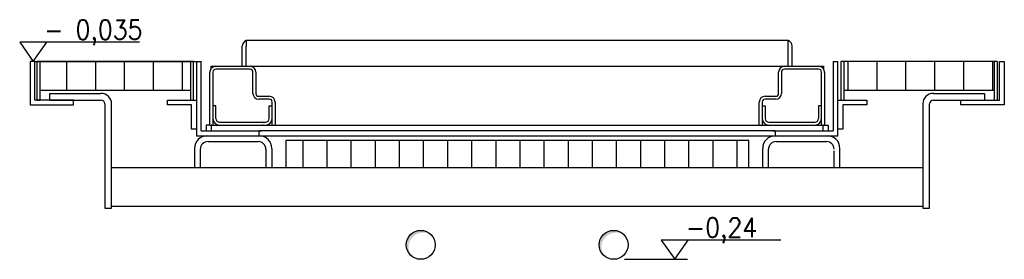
# Model space of a CAD drawing. Extents: x 5703 to 11842, y -4896 to -230.
# Tile 26 of 28: x 7583 to 7685, y -255 to -230. Entities that reach past the tile are written whole.
import ezdxf

# ---------------------------------------------------------------- set-up
doc = ezdxf.new("R2010")
doc.units = 0
doc.header["$LTSCALE"] = 2
doc.layers.add('100_rzut', color=250, linetype='Continuous', lineweight=30)
doc.layers.add('Y-MYJNIA_SZYNY', color=152, linetype='Continuous', lineweight=25)
doc.layers.add('111_RZĘDNE', color=7, linetype='Continuous')
doc.layers.add('111_wytyczne_cieńkie', color=7, linetype='Continuous')
doc.styles.add('RomanS', font='romans.shx')
pattern_1 = [(90, (6609.5988, -2205.5038), (-3, -3), [])]

# ---------------------------------------------------------------- blocks, each defined once
blk = doc.blocks.new('POZIOM1')
at = {"color": 7, "flags": 128}
blk.add_lwpolyline([(55.05, 9.94), (-7, 9.94), (0, 0), (7, 9.94)], dxfattribs=at)
at = {"color": 6, "style": 'RomanS', "width": 0.9}
blk.add_attdef('POZIOM', (5.73, 11.48), '', height=10, dxfattribs=at)

msp = doc.modelspace()

# ---------------------------------------------------------------- hatches: boundary and pattern name
at = {"layer": '111_wytyczne_cieńkie'}
for points in [[(7625.4706, -252.0742, 1.11884617), (7623.3626, -254.1822, -0.89377792)], [(7645.4706, -252.0742, 1.11884617), (7643.3626, -254.1822, -0.89377792)]]:
    msp.add_hatch(color=8, dxfattribs=at).paths.add_polyline_path(points)
at = {"layer": 'Y-MYJNIA_SZYNY'}
h = msp.add_hatch(dxfattribs=at)
h.set_pattern_fill('CUSTOM58', color=256, scale=3, angle=90, pattern_type=2)
h.set_pattern_definition(pattern_1)
edge = h.paths.add_edge_path()
edge.add_line((7600.448, -237.0096), (7584.848, -237.0096))
edge.add_line((7600.448, -237.0096), (7600.448, -234.0096))
edge.add_line((7600.448, -234.0096), (7584.848, -234.0096))
edge.add_line((7584.848, -237.0096), (7584.848, -234.0096))
h = msp.add_hatch(dxfattribs=at)
h.set_pattern_fill('CUSTOM60', color=256, scale=3, angle=90, pattern_type=2)
h.set_pattern_definition(pattern_1)
edge = h.paths.add_edge_path()
edge.add_line((7683.748, -234.0096), (7668.148, -234.0096))
edge.add_line((7668.148, -234.0096), (7668.148, -237.0096))
edge.add_line((7683.748, -237.0096), (7668.148, -237.0096))
edge.add_line((7683.748, -234.0096), (7683.748, -237.0096))
h = msp.add_hatch(dxfattribs=at)
h.set_pattern_fill('CUSTOM66', color=256, scale=2.5, angle=90, pattern_type=2)
h.set_pattern_definition([(90, (6609.5988, -2205.5038), (-2.5, -2.5), [])])
h.paths.add_polyline_path([(7610.298, -245.0096), (7658.298, -245.0096), (7658.298, -242.2096), (7610.298, -242.2096)])

# ---------------------------------------------------------------- linework, layer by layer
at = {"layer": '111_wytyczne_cieńkie', "color": 8}
msp.add_line((7584.298, -234.0096), (7601.5795, -234.0096), dxfattribs=at)
at = {"layer": '111_wytyczne_cieńkie'}
msp.add_line((7645.4171, -254.5096), (7651.961, -254.5096), dxfattribs=at)
for points in [[(7588.298, -238.0096), (7584.298, -238.0096), (7584.298, -234.0096), (7583.798, -234.0096), (7583.798, -238.5096), (7588.298, -238.5096)], [(7680.298, -238.0096), (7684.298, -238.0096), (7684.298, -234.0096), (7684.798, -234.0096), (7684.798, -238.5096), (7680.298, -238.5096)]]:
    msp.add_lwpolyline(points, close=True, dxfattribs=at)
at = {"layer": '111_wytyczne_cieńkie', "color": 8}
for centre in [(7624.298, -253.0096), (7644.298, -253.0096)]:
    msp.add_circle(centre, 1.5, dxfattribs=at)
at = {"layer": 'Y-MYJNIA_SZYNY'}
for p, q in [((7605.798, -234.5096), (7605.798, -232.4096)), ((7606.198, -231.8096), (7606.198, -231.8439)), ((7606.198, -231.8096), (7662.398, -231.8096)), ((7606.198, -231.8439), (7606.198, -232.4096)), ((7606.198, -234.5096), (7606.198, -232.4096)), ((7662.398, -232.4096), (7662.398, -231.8096)), ((7662.398, -234.5096), (7662.398, -232.4096)), ((7662.798, -234.5096), (7662.798, -232.4096)), ((7584.548, -238.0096), (7584.548, -234.0096)), ((7584.848, -234.0096), (7584.548, -234.0096)), ((7600.448, -234.0096), (7584.848, -234.0096)), ((7584.848, -237.0096), (7584.848, -234.0096)), ((7600.748, -234.0096), (7600.448, -234.0096)), ((7600.448, -237.0096), (7600.448, -234.0096)), ((7600.748, -238.0096), (7600.748, -234.0096)), ((7601.048, -234.0096), (7601.548, -234.0096)), ((7601.048, -234.0096), (7601.048, -241.7096)), ((7601.548, -241.2096), (7601.548, -234.0096)), ((7602.548, -234.5096), (7602.548, -234.7776)), ((7602.548, -234.5096), (7603.048, -234.5096)), ((7603.048, -234.5096), (7606.598, -234.5096)), ((7606.598, -234.5096), (7661.998, -234.5096)), ((7661.998, -234.5096), (7665.548, -234.5096)), ((7665.548, -234.5096), (7666.048, -234.5096)), ((7666.048, -234.5096), (7666.048, -234.7776)), ((7667.048, -234.0096), (7667.048, -241.2096)), ((7667.048, -234.0096), (7667.548, -234.0096)), ((7667.548, -241.7096), (7667.548, -234.0096)), ((7667.848, -234.0096), (7667.848, -238.0096)), ((7668.148, -234.0096), (7667.848, -234.0096)), ((7668.148, -234.0096), (7668.148, -237.0096)), ((7683.748, -234.0096), (7668.148, -234.0096)), ((7684.048, -234.0096), (7683.748, -234.0096)), ((7683.748, -234.0096), (7683.748, -237.0096)), ((7684.048, -234.0096), (7684.048, -238.0096)), ((7602.448, -240.6096), (7602.448, -235.1509)), ((7602.748, -235.1096), (7602.748, -239.9096)), ((7606.598, -234.8096), (7603.048, -234.8096)), ((7606.898, -237.3096), (7606.898, -235.1389)), ((7607.198, -235.1096), (7607.198, -237.3096)), ((7661.398, -237.3096), (7661.398, -235.1096)), ((7661.698, -235.1389), (7661.698, -237.3096)), ((7665.548, -234.8096), (7661.998, -234.8096)), ((7665.848, -239.9096), (7665.848, -235.1096)), ((7666.148, -235.1509), (7666.148, -240.6096)), ((7600.448, -237.0096), (7584.848, -237.0096)), ((7584.848, -238.0096), (7584.848, -237.0096)), ((7585.848, -238.0096), (7585.848, -237.3096)), ((7585.848, -237.3096), (7591.148, -237.3096)), ((7600.448, -238.0096), (7600.448, -237.0096)), ((7607.498, -237.6096), (7608.598, -237.6096)), ((7659.998, -237.6096), (7661.098, -237.6096)), ((7683.748, -237.0096), (7668.148, -237.0096)), ((7668.148, -237.0096), (7668.148, -238.0096)), ((7677.448, -237.3096), (7682.748, -237.3096)), ((7682.748, -237.3096), (7682.748, -238.0096)), ((7683.748, -237.0096), (7683.748, -238.0096)), ((7584.548, -238.0096), (7584.848, -238.0096)), ((7585.848, -238.0096), (7591.148, -238.0096)), ((7591.548, -238.4096), (7591.548, -249.2096)), ((7592.248, -249.2096), (7592.248, -238.4096)), ((7598.048, -238.5096), (7598.048, -238.0096)), ((7598.048, -238.0096), (7600.448, -238.0096)), ((7600.548, -238.5096), (7598.048, -238.5096)), ((7600.448, -238.0096), (7600.748, -238.0096)), ((7600.548, -241.0096), (7600.548, -238.5096)), ((7600.748, -238.0096), (7601.048, -238.0096)), ((7603.048, -238.6096), (7602.748, -238.6096)), ((7603.048, -239.9096), (7603.048, -238.6096)), ((7603.7668, -238.4342), (7603.768, -238.4331)), ((7608.598, -237.9096), (7607.498, -237.9096)), ((7608.598, -238.6096), (7608.898, -238.6096)), ((7608.598, -239.9096), (7608.598, -238.6096)), ((7608.898, -239.9096), (7608.898, -238.2096)), ((7609.198, -238.2096), (7609.198, -240.6096)), ((7659.398, -240.6096), (7659.398, -238.2096)), ((7659.698, -238.2096), (7659.698, -239.9096)), ((7659.698, -238.6096), (7659.998, -238.6096)), ((7661.098, -237.9096), (7659.998, -237.9096)), ((7659.998, -238.6096), (7659.998, -239.9096)), ((7664.828, -238.4331), (7664.8291, -238.4342)), ((7665.848, -238.6096), (7665.548, -238.6096)), ((7665.548, -238.6096), (7665.548, -239.9096)), ((7667.548, -238.0096), (7667.848, -238.0096)), ((7667.848, -238.0096), (7668.148, -238.0096)), ((7670.548, -238.5096), (7668.048, -238.5096)), ((7668.048, -238.5096), (7668.048, -241.0096)), ((7668.148, -238.0096), (7670.548, -238.0096)), ((7670.548, -238.0096), (7670.548, -238.5096)), ((7676.348, -238.4096), (7676.348, -249.2096)), ((7677.048, -249.2096), (7677.048, -238.4096)), ((7677.448, -238.0096), (7682.748, -238.0096)), ((7683.748, -238.0096), (7684.048, -238.0096)), ((7602.448, -240.6096), (7602.048, -240.6096)), ((7602.048, -240.6096), (7602.048, -241.2096)), ((7602.448, -240.6096), (7602.548, -240.6096)), ((7602.548, -240.6096), (7602.748, -240.6096)), ((7602.598, -240.6096), (7607.898, -240.6096)), ((7602.598, -241.2096), (7602.598, -240.6096)), ((7602.748, -239.9096), (7602.748, -240.6096)), ((7602.748, -240.6096), (7603.448, -240.6096)), ((7603.448, -240.3096), (7608.198, -240.3096)), ((7603.448, -240.6096), (7608.2917, -240.6096)), ((7608.2917, -240.6096), (7608.898, -240.6096)), ((7608.898, -240.6096), (7608.898, -239.9096)), ((7608.898, -240.6096), (7609.198, -240.6096)), ((7609.198, -240.6096), (7659.398, -240.6096)), ((7659.398, -240.6096), (7659.698, -240.6096)), ((7659.698, -239.9096), (7659.698, -240.6096)), ((7659.698, -240.6096), (7660.398, -240.6096)), ((7660.398, -240.3096), (7665.148, -240.3096)), ((7660.398, -240.6096), (7665.148, -240.6096)), ((7660.6979, -240.6096), (7665.9979, -240.6096)), ((7665.148, -240.6096), (7665.848, -240.6096)), ((7665.848, -240.6096), (7665.848, -239.9096)), ((7665.848, -240.6096), (7666.048, -240.6096)), ((7665.9979, -240.6096), (7665.9979, -241.2096)), ((7666.048, -240.6096), (7666.148, -240.6096)), ((7666.148, -240.6096), (7666.548, -240.6096)), ((7666.548, -240.6096), (7666.548, -241.2096)), ((7601.048, -241.0096), (7600.548, -241.0096)), ((7601.048, -241.7096), (7607.548, -241.7096)), ((7601.548, -241.2096), (7602.048, -241.2096)), ((7602.048, -241.2096), (7607.548, -241.2096)), ((7602.598, -241.2096), (7607.798, -241.2096)), ((7607.548, -241.7096), (7607.548, -241.2096)), ((7634.298, -241.2096), (7607.548, -241.2096)), ((7607.548, -241.7096), (7609.298, -241.7096)), ((7609.298, -241.7096), (7659.298, -241.7096)), ((7661.048, -241.2096), (7634.298, -241.2096)), ((7659.298, -241.7096), (7661.048, -241.7096)), ((7660.7979, -241.2096), (7665.9979, -241.2096)), ((7661.048, -241.2096), (7661.048, -241.7096)), ((7661.048, -241.2096), (7666.548, -241.2096)), ((7661.048, -241.7096), (7667.548, -241.7096)), ((7666.548, -241.2096), (7667.048, -241.2096)), ((7668.048, -241.0096), (7667.548, -241.0096)), ((7602.248, -242.3096), (7607.448, -242.3096)), ((7610.298, -242.2096), (7610.298, -245.0096)), ((7658.298, -242.2096), (7610.298, -242.2096)), ((7658.298, -245.0096), (7658.298, -242.2096)), ((7661.148, -242.3096), (7666.348, -242.3096)), ((7600.848, -243.0096), (7600.848, -245.0096)), ((7601.448, -243.1096), (7601.448, -245.0096)), ((7608.248, -243.1096), (7608.248, -245.0096)), ((7608.848, -243.0096), (7608.848, -245.0096)), ((7659.748, -245.0096), (7659.748, -243.0096)), ((7660.348, -245.0096), (7660.348, -243.1096)), ((7667.148, -245.0096), (7667.148, -243.2737)), ((7667.748, -245.0096), (7667.748, -243.0096)), ((7592.248, -245.0096), (7610.298, -245.0096)), ((7610.298, -245.0096), (7658.298, -245.0096)), ((7658.298, -245.0096), (7676.348, -245.0096)), ((7592.248, -249.0096), (7676.348, -249.0096)), ((7591.548, -249.2096), (7592.248, -249.2096)), ((7676.348, -249.2096), (7677.048, -249.2096))]:
    msp.add_line(p, q, dxfattribs=at)
for centre, radius, start, end in [((7606.398, -232.4096), 0.6, 109.471075, 180), ((7662.198, -232.4096), 0.6, 0, 70.528925), ((7603.049, -235.1119), 0.6023, 90.102542, 146.292881), ((7606.598, -235.1096), 0.6, 0, 90), ((7661.998, -235.1096), 0.6, 90, 180), ((7665.5469, -235.1119), 0.6023, 33.707119, 89.897458), ((7603.049, -235.1119), 0.6023, 146.292881, 183.710063), ((7603.048, -235.1096), 0.3, 90, 180), ((7606.5967, -235.112), 0.3024, 354.889083, 89.769542), ((7661.9992, -235.112), 0.3024, 90.230458, 185.110917), ((7665.548, -235.1096), 0.3, 0, 90), ((7665.5469, -235.1119), 0.6023, 356.289937, 33.707119), ((7591.148, -238.4096), 1.1, 0, 90), ((7607.498, -237.3096), 0.6, 180, 270), ((7607.498, -237.3096), 0.3, 180, 270), ((7608.598, -238.2096), 0.6, 0, 90), ((7659.998, -238.2096), 0.6, 90, 180), ((7661.098, -237.3096), 0.6, 270, 0), ((7661.098, -237.3096), 0.3, 270, 0), ((7677.448, -238.4096), 1.1, 90, 180), ((7591.148, -238.4096), 0.4, 0, 90), ((7608.598, -238.2096), 0.3, 0, 90), ((7659.998, -238.2096), 0.3, 90, 180), ((7677.448, -238.4096), 0.4, 90, 180), ((7603.448, -239.9096), 0.7, 180, 270), ((7603.448, -239.9096), 0.4, 180, 270), ((7608.198, -239.9096), 0.7, 270, 0), ((7608.198, -239.9096), 0.4, 270, 0), ((7660.398, -239.9096), 0.7, 180, 270), ((7660.398, -239.9096), 0.4, 180, 270), ((7665.148, -239.9096), 0.7, 270, 0), ((7665.148, -239.9096), 0.4, 270, 0), ((7602.148, -243.0096), 1.3, 90, 180), ((7607.548, -243.0096), 1.3, 0, 90), ((7661.048, -243.0096), 1.3, 90, 180), ((7666.448, -243.0096), 1.3, 0, 90), ((7602.248, -243.1096), 0.8, 90, 180), ((7607.448, -243.1096), 0.8, 0, 90), ((7661.148, -243.1096), 0.8, 90, 180), ((7666.348, -243.1096), 0.8, 0, 90)]:
    msp.add_arc(centre, radius, start, end, dxfattribs=at)
for p in [(7602.598, -240.6096), (7607.898, -240.6096), (7665.9979, -240.6096), (7602.598, -241.2096)]:
    msp.add_point(p, dxfattribs=at)

# ---------------------------------------------------------------- block references
at = {"layer": '111_RZĘDNE', "linetype": 'Continuous'}
ref = msp.add_blockref('POZIOM1', (7584.1216, -234.0096), dxfattribs=dict(at, xscale=0.2, yscale=0.2, zscale=0.2))
ref.add_attrib('POZIOM', '- 0,035', (7585.2673, -231.7131), dxfattribs={"layer": '100_rzut', "color": 7, "height": 2, "style": 'RomanS', "width": 0.9})
ref = msp.add_blockref('POZIOM1', (7650.6279, -254.5096), dxfattribs=dict(at, xscale=0.2, yscale=0.2, zscale=0.2))
ref.add_attrib('POZIOM', '-0,24', (7651.7736, -252.2131), dxfattribs={"layer": '100_rzut', "color": 7, "height": 2, "style": 'RomanS', "width": 0.9})

doc.saveas('drawing.dxf')
